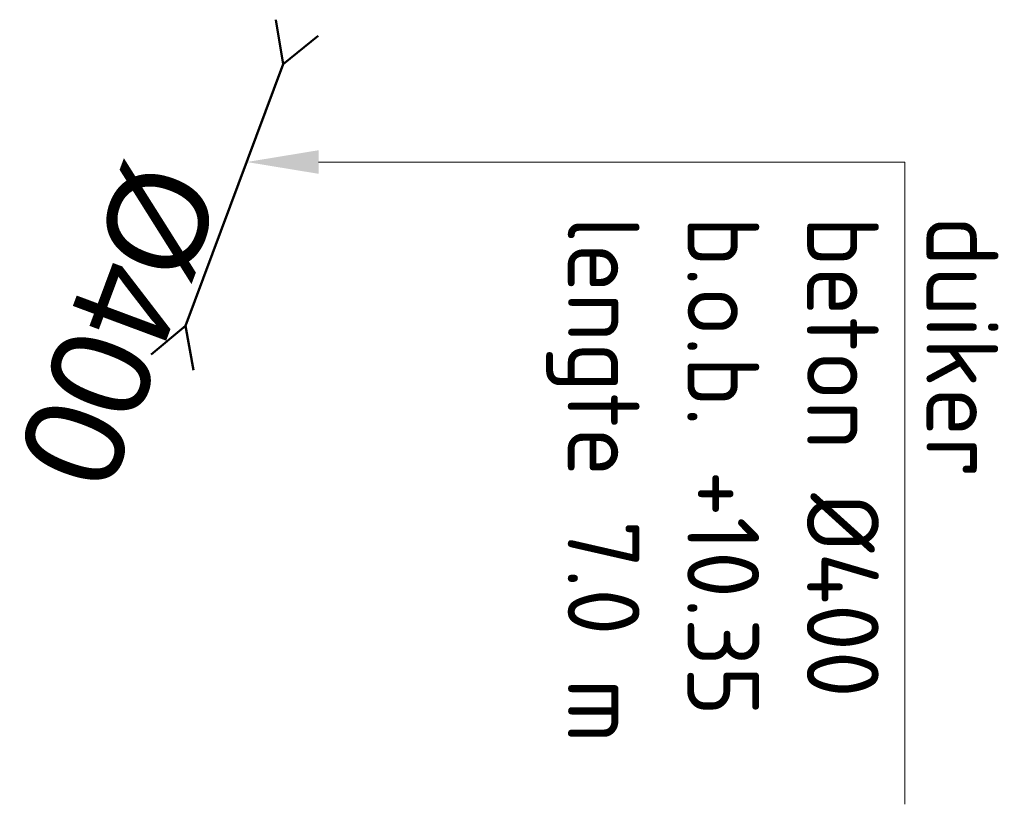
# Model space of a CAD drawing. Header units: metres. Extents: x 232508 to 233531, y 553160 to 554395.
# Tile 12 of 24: x 233411 to 233436, y 553746 to 553766. Entities that reach past the tile are written whole.
import ezdxf
from ezdxf import colors
from ezdxf.entities.mleader import LeaderData, LeaderLine
from ezdxf.enums import TextEntityAlignment as Align
from ezdxf.math import Vec2, Vec3

# ---------------------------------------------------------------- set-up
doc = ezdxf.new("R2018")
doc.units = ezdxf.units.M
doc.layers.add('N-WE-RI-WH-DUIKER-S', color=150, linetype='Continuous', lineweight=50, true_color=0x007fff)
doc.layers.add('N-WE-RI-WH-DUIKER-T', color=150, linetype='Continuous', lineweight=13, true_color=0x007fff)
doc.styles.add('NLCS-ISO-ANNOTATIEF-T18', font='NLCS-ISO.ttf', dxfattribs={"height": 1.8})
doc.styles.get("Standard").update_dxf_attribs({"font": 'arial.ttf'})

# ---------------------------------------------------------------- blocks, each defined once
blk = doc.blocks.new('*U26')
at = {"color": 0}
blk.add_line((0.11, -14.035), (0, 0), dxfattribs=at)
at = {"color": 0, "flags": 128}
for points in [[(1.126, 1.948), (0, 0), (-1.139, 1.94)], [(1.267, -15.966), (0.11, -14.035), (-0.998, -15.993)]]:
    blk.add_lwpolyline(points, dxfattribs=at)
at = {"lineweight": 30, "flags": 31}
blk.add_attdef('BOB', text='', height=1.8, rotation=270.4509, dxfattribs=at).set_placement((-0.024, 3), align=Align.MIDDLE_RIGHT)
blk.add_attdef('MATERIAAL', text='', height=1.8, rotation=270.4509, dxfattribs=at).set_placement((-0.604, -6.996), align=Align.TOP_CENTER)
blk.add_attdef('BOB1', text='', height=1.8, rotation=270.4509, dxfattribs=at).set_placement((0.134, -17.035), align=Align.MIDDLE_LEFT)

msp = doc.modelspace()

# ---------------------------------------------------------------- block references
at = {"layer": 'N-WE-RI-WH-DUIKER-S'}
ref = msp.add_blockref('*U26', (233417.791, 553764.469), dxfattribs=dict(at, xscale=0.4999999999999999, yscale=0.4999999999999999, zscale=0.4999999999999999, rotation=339.1073289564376))
lines = msp.add_mtext('%%C400', dxfattribs={"layer": '0', "insert": (233416.261, 553761.308), "char_height": 2.5, "attachment_point": 1, "rotation": 249.5583})
ref.add_attrib('MATERIAAL', '', (233416.261, 553761.308), dxfattribs={"flags": 42}).embed_mtext(lines)

# ---------------------------------------------------------------- next in the draw order: leaders
at = {"layer": 'N-WE-RI-WH-DUIKER-T', "linetype": 'Continuous'}
ml = msp.add_multileader_mtext('Standard', dxfattribs=at)
ml.set_content('duiker\\Pbeton %%C400\\Pb.o.b. +10.35\\Plengte 7.0 m', color=256, style='NLCS-ISO-ANNOTATIEF-T18')
ml.set_leader_properties(color=256, linetype='ByLayer', lineweight=13)
ml.build(insert=Vec2(0, 0))
ml.multileader.update_dxf_attribs({"text_left_attachment_type": 6, "text_right_attachment_type": 6, "dogleg_length": 1, "arrow_head_size": 1.8})
ctx = ml.context
ctx.base_point, ctx.char_height, ctx.arrow_head_size, ctx.landing_gap_size, ctx.plane_origin, ctx.plane_x_axis, ctx.plane_y_axis = Vec3(233433.391, 553761.009), 1.8, 1.8, 0.36, Vec3(233342.641, 553684.792), Vec3(0, -1), Vec3(1, 0)
ctx.left_attachment, ctx.right_attachment = 6, 6
notes = []
notes.append((ctx, [(0, (1, 1, 0), (233433.391, 553762.009), (0, -1), 1, [(2, [(233416.874, 553762.009)], 0, [])])]))
ctx.mtext.insert, ctx.mtext.text_direction, ctx.mtext.rotation, ctx.mtext.flow_direction = Vec3(233435.731, 553760.649), Vec3(0, -1), 4.712389, 5
ctx.mtext.has_bg_fill, ctx.mtext.bg_color, ctx.mtext.bg_scale_factor, ctx.mtext.bg_transparency, ctx.mtext.use_window_bg_color = 1, -1027028792, 1.5, 0, 1
for ctx, leaders in notes:
    for number, flags, end, landing, length, lines in leaders:
        leader = LeaderData()
        leader.index, (leader.has_last_leader_line, leader.has_dogleg_vector, leader.attachment_direction) = number, flags
        leader.last_leader_point, leader.dogleg_vector, leader.dogleg_length = Vec3(end), Vec3(landing), length
        for number, points, colour, breaks in lines:
            line = LeaderLine()
            line.index, line.vertices, line.color, line.breaks = number, Vec3.list(points), colors.encode_raw_color(colour), breaks
            leader.lines.append(line)
        ctx.leaders.append(leader)

doc.saveas('drawing.dxf')
